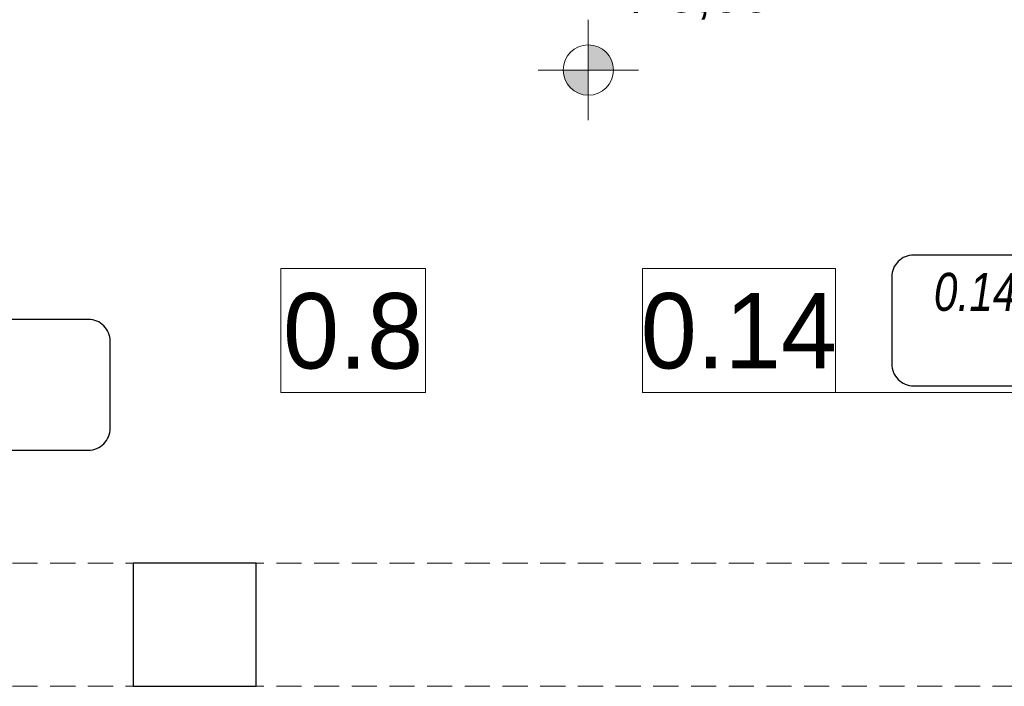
# Model space of a CAD drawing. Extents: x -440864 to -355682, y 13652 to 155872.
# Tile 34 of 179: x -424256 to -420338, y 32733 to 35384. Entities that reach past the tile are written whole.
import ezdxf
from ezdxf.lldxf.tags import DXFTag

# ---------------------------------------------------------------- set-up
doc = ezdxf.new("R2010")
doc.units = 0
doc.header["$MEASUREMENT"] = 0
doc.set_wipeout_variables(frame=1)
doc.linetypes.add('Krawędzie ukryte', pattern=[150, 100, -50])
for name, color, linetype in [('#podkład', 252, 'Continuous'), ('INWENT RURY SPUSTOWE', 252, 'Continuous'), ('INWENT RZĘDNE', 252, 'Continuous'), ('IS_Text_Konstrukcji', 7, 'Continuous')]:
    doc.layers.add(name, color=color, linetype=linetype)
for name, color, linetype, lineweight in [('INWENT OPISY_Nr_Pióra__21', 252, 'Continuous', 9), ('INWENT RURY SPUSTOWE_Nr_Pióra__21', 252, 'Continuous', 9), ('INWENT RZĘDNE_Nr_Pióra__21', 252, 'Continuous', 9), ('INWENT.ŚCIANY_Nr_Pióra__1', 252, 'Continuous', 25), ('Istniejące stropy_Nr_Pióra__5', 252, 'Continuous', 13)]:
    doc.layers.add(name, color=color, linetype=linetype, lineweight=lineweight)
doc.styles.add('GENERATED_STYLE_2', font='txt')
doc.styles.add('GENERATED_STYLE_3', font='txt')
doc.styles.get("Standard").update_dxf_attribs({"font": 'arial.ttf', "width": 0.8, "bigfont": 'BIGFONT.SHX'})
tags = doc.linetypes.add('SOLID', pattern=[10, 10, 0]).pattern_tags.tags
tags[6:7] = [DXFTag(74, 4), DXFTag(75, 0), DXFTag(340, '0'), DXFTag(46, 0.0), DXFTag(50, 0.0), DXFTag(44, 0.0), DXFTag(45, 0.0)]
tags[4:5] = [DXFTag(74, 4), DXFTag(75, 0), DXFTag(340, '0'), DXFTag(46, 0.0), DXFTag(50, 0.0), DXFTag(44, 0.0), DXFTag(45, 0.0)]

# ---------------------------------------------------------------- blocks, each defined once
blk = doc.blocks.new('Linia_12', base_point=(-421778.6, 33900.7))
at = {"layer": 'INWENT RURY SPUSTOWE_Nr_Pióra__21', "linetype": 'Continuous'}
blk.add_hatch(color=256, dxfattribs=at).paths.add_polyline_path([(-419336.1, 33900.7), (-419339.9, 33919.8), (-419350.7, 33936.1), (-419366.9, 33946.9), (-419386.1, 33950.7), (-419405.2, 33946.9), (-419421.4, 33936.1), (-419432.3, 33919.8), (-419436.1, 33900.7), (-419432.3, 33881.6), (-419421.4, 33865.4), (-419405.2, 33854.5), (-419386.1, 33850.7), (-419366.9, 33854.5), (-419350.7, 33865.4), (-419339.9, 33881.6)], flags=0)
blk.add_line((-421778.6, 33900.7), (-419436.1, 33900.7), dxfattribs=at)
blk.add_circle((-419386.1, 33900.7), 50, dxfattribs=at)
blk = doc.blocks.new('Koty wysokościowe_7', base_point=(-421993.7, 35184))
at = {"layer": 'INWENT RZĘDNE_Nr_Pióra__21', "linetype": 'Continuous'}
for points in [[(-421993.7, 35184), (-421893.7, 35184), (-421901.3, 35222.2), (-421923, 35254.7), (-421955.4, 35276.4), (-421993.7, 35284)], [(-421993.7, 35184), (-422093.7, 35184), (-422086.1, 35145.7), (-422064.4, 35113.3), (-422031.9, 35091.6), (-421993.7, 35084)]]:
    blk.add_hatch(color=256, dxfattribs=at).paths.add_polyline_path(points, flags=0)
for p, q in [((-421993.7, 34984), (-421993.7, 35384)), ((-422193.7, 35184), (-421793.7, 35184))]:
    blk.add_line(p, q, dxfattribs=at)
blk.add_circle((-421993.7, 35184), 100, dxfattribs=at)
at = {"layer": 'INWENT RZĘDNE_Nr_Pióra__21', "insert": (-421938.4, 35384), "char_height": 160, "attachment_point": 7, "style": 'GENERATED_STYLE_2'}
blk.add_mtext('{+/-0,00}', dxfattribs=at)
blk = doc.blocks.new('parter')
at = {"layer": 'INWENT.ŚCIANY_Nr_Pióra__1', "color": 252, "linetype": 'Continuous'}
for p, q in [((-423314.9, 33222.6), (-423804.9, 33222.6)), ((-423804.9, 33222.6), (-423804.9, 32732.6)), ((-423314.9, 32732.6), (-423314.9, 33222.6)), ((-423804.9, 32732.6), (-423314.9, 32732.6))]:
    blk.add_line(p, q, dxfattribs=at)
at = {"layer": 'Istniejące stropy_Nr_Pióra__5', "color": 252, "linetype": 'Krawędzie ukryte'}
for p, q in [((-420134.9, 33222.6), (-426684.9, 33222.6)), ((-420134.9, 32732.6), (-426684.9, 32732.6))]:
    blk.add_line(p, q, dxfattribs=at)
at = {"layer": 'INWENT RURY SPUSTOWE', "color": 252, "linetype": 'Continuous'}
blk.add_blockref('Linia_12', (-421778.6, 33900.7), dxfattribs=at)
at = {"layer": 'INWENT RZĘDNE', "color": 252}
blk.add_blockref('Koty wysokościowe_7', (-421993.7, 35184), dxfattribs=at)
at = {"color": 252, "linetype": 'Continuous', "ltscale": 1697224.223747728}
blk.add_wipeout([(-423217.7, 34394.8), (-422641.7, 34394.8), (-422641.7, 33900.7), (-423217.7, 33900.7)], dxfattribs=at).dxf.layer = 'INWENT OPISY_Nr_Pióra__21'
at = {"layer": 'INWENT OPISY_Nr_Pióra__21', "color": 252, "linetype": 'Continuous', "flags": 128}
blk.add_lwpolyline([(-423217.7, 34394.8), (-422641.7, 34394.8), (-422641.7, 33900.7), (-423217.7, 33900.7)], close=True, dxfattribs=at)
at = {"layer": 'INWENT OPISY_Nr_Pióra__21', "color": 252, "linetype": 'Continuous', "insert": (-422929.7, 33992.5), "char_height": 300, "attachment_point": 8, "style": 'GENERATED_STYLE_3'}
blk.add_mtext('{0.8 }', dxfattribs=at)
at = {"color": 252, "linetype": 'Continuous', "ltscale": 1691104.137589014}
blk.add_wipeout([(-421778.6, 34394.8), (-421010.6, 34394.8), (-421010.6, 33900.7), (-421778.6, 33900.7)], dxfattribs=at).dxf.layer = 'INWENT OPISY_Nr_Pióra__21'
at = {"layer": 'INWENT OPISY_Nr_Pióra__21', "color": 252, "linetype": 'Continuous', "flags": 128}
blk.add_lwpolyline([(-421778.6, 34394.8), (-421010.6, 34394.8), (-421010.6, 33900.7), (-421778.6, 33900.7)], close=True, dxfattribs=at)
at = {"layer": 'INWENT OPISY_Nr_Pióra__21', "color": 252, "linetype": 'Continuous', "insert": (-421394.6, 33992.7), "char_height": 300, "attachment_point": 8, "style": 'GENERATED_STYLE_3'}
blk.add_mtext('{0.14 }', dxfattribs=at)

msp = doc.modelspace()

# ---------------------------------------------------------------- block references
at = {"layer": '#podkład', "color": 3, "lineweight": 50}
msp.add_blockref('parter', (0, 0), dxfattribs=at)

# ---------------------------------------------------------------- next in the draw order: linework, layer by layer
at = {"layer": 'IS_Text_Konstrukcji', "linetype": 'SOLID', "ltscale": 10}
for points in [[(-420699.5, 33928), (-419352.8, 33928, 0.414214), (-419266.2, 34014.7), (-419266.2, 34361.3, 0.414214), (-419352.8, 34448), (-420699.5, 34448, 0.414214), (-420786.2, 34361.3), (-420786.2, 34014.7, 0.414214), (-420699.5, 33928)], [(-425954.4, 33672), (-423982.7, 33672, 0.414214), (-423896.1, 33758.7), (-423896.1, 34105.4, 0.414214), (-423982.7, 34192), (-425954.4, 34192, 0.414214), (-426041.1, 34105.4), (-426041.1, 33758.7, 0.414214), (-425954.4, 33672)]]:
    msp.add_lwpolyline(points, format="xyb", dxfattribs=at)

# ---------------------------------------------------------------- next in the draw order: texts
at = {"layer": 'IS_Text_Konstrukcji', "linetype": 'SOLID', "ltscale": 10, "insert": (-420036.2, 34224), "char_height": 151.2, "attachment_point": 9}
msp.add_mtext('\\fArial|b0|i1;0.14 wc', dxfattribs=at)

doc.saveas('drawing.dxf')
